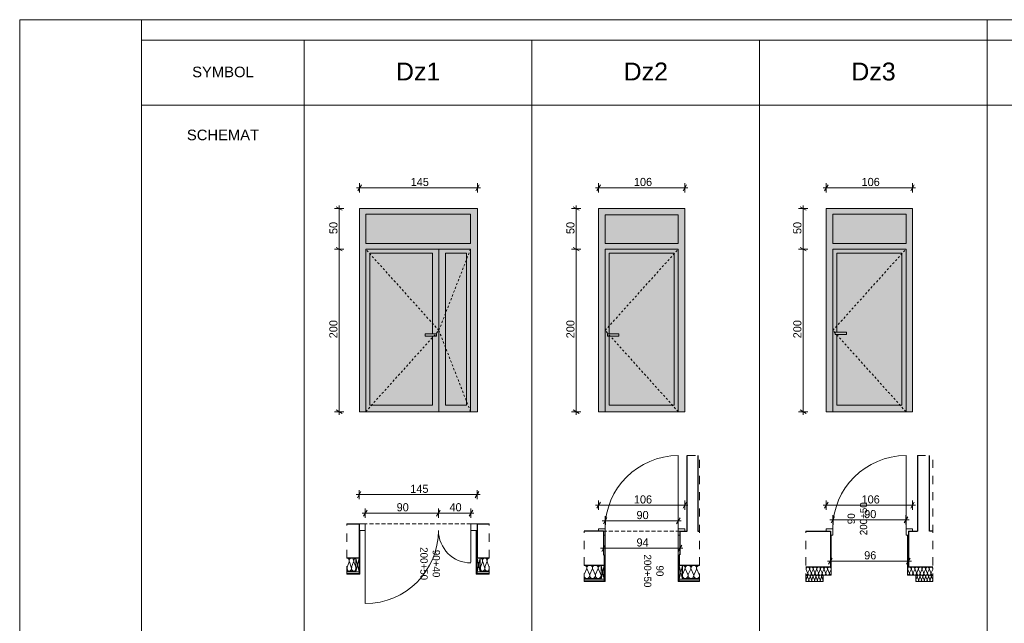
# Model space of a CAD drawing. Extents: x -11111 to 33789, y 5521 to 20371.
# Tile 3 of 4: x 12889 to 24998, y 12946 to 20371. Entities that reach past the tile are written whole.
import ezdxf

# ---------------------------------------------------------------- set-up
doc = ezdxf.new("R2010")
doc.units = 0
doc.header["$MEASUREMENT"] = 0
for name, pattern in [('Hidden Line', [50, 25, -25]), ('Krawędzie ukryte', [75, 50, -25]), ('Przerywana', [200, 100, -100])]:
    doc.linetypes.add(name, pattern=pattern)
for name, color, linetype, lineweight in [('Arch drzwi_Nr_Pióra__10', 134, 'Continuous', 18), ('Arch opisy okien_Nr_Pióra__1', 7, 'Continuous', 25), ('Arch opisy_Nr_Pióra__21', 7, 'Continuous', 13), ('ARCH TABELA_Nr_Pióra__21', 7, 'Continuous', 13), ('Arch wymiary_Nr_Pióra__5', 7, 'Continuous', 13), ('INWENT. DRZWI_Nr_Pióra__5', 7, 'Continuous', 13), ('INWENT.ŚCIANY_Nr_Pióra__1', 7, 'Continuous', 25), ('INWENT.ŚCIANY_Nr_Pióra__21', 7, 'Continuous', 13)]:
    doc.layers.add(name, color=color, linetype=linetype, lineweight=lineweight)
for name, color, linetype in [('Arch ocieplenie', 7, 'Continuous'), ('Arch wymiary', 7, 'Continuous'), ('Inwent Izolacje', 7, 'Continuous')]:
    doc.layers.add(name, color=color, linetype=linetype)
for name, color, linetype, lineweight, true_color in [('Arch ocieplenie_Nr_Pióra__44', 7, 'Continuous', 18, 0x029e21), ('Arch ocieplenie_Nr_Pióra__9', 7, 'Continuous', 13, 0x3dad99), ('Arch wykończenie_Nr_Pióra__3', 7, 'Continuous', 18, 0xff6600), ('Arch wykończenie_Nr_Pióra__9', 7, 'Continuous', 13, 0x3dad99), ('arch wypelnienia_Nr_Pióra__2', 7, 'Continuous', 13, 0x7f7f7f), ('Inwent Izolacje_Nr_Pióra__2', 7, 'Continuous', 13, 0x7f7f7f), ('INWENT OPISY_Nr_Pióra__9', 7, 'Continuous', 13, 0x3dad99), ('INWENT.ŚCIANY_Nr_Pióra__2', 7, 'Continuous', 13, 0x7f7f7f)]:
    doc.layers.add(name, color=color, linetype=linetype, lineweight=lineweight, true_color=true_color)
doc.styles.add('GENERATED_STYLE_1', font='txt')
doc.styles.add('GENERATED_STYLE_2', font='arial.ttf')
doc.styles.add('GENERATED_STYLE_3', font='arial.ttf')
doc.styles.add('GENERATED_STYLE_9', font='txt')
doc.dimstyles.new('GENERATED_STYLE__1', dxfattribs={"dimtxt": 100, "dimasz": 57, "dimexe": 0.18, "dimexo": 0, "dimgap": 0.09, "dimtad": 1, "dimdec": 0, "dimlfac": 0.1, "dimzin": 0, "dimdsep": 46, "dimtxsty": 'GENERATED_STYLE_1', "dimblk": 'ARROWHEAD_2', "dimblk1": 'ARROWHEAD_2', "dimblk2": 'ARROWHEAD_2', "dimcen": 0.09, "dimclrd": 7, "dimclre": 7, "dimclrt": 7, "dimadec": 0, "dimazin": 0, "dimtfac": 1, "dimtdec": 4, "dimtmove": 0, "dimatfit": 3, "dimfxl": 0, "dimtolj": 1, "dimtzin": 0, "dimarcsym": 0})
doc.dimstyles.new('GENERATED_STYLE__2', dxfattribs={"dimtxt": 100, "dimasz": 57, "dimexe": 0.18, "dimexo": 0, "dimgap": 0.09, "dimtad": 1, "dimtih": 1, "dimtoh": 1, "dimdec": 0, "dimlfac": 0.1, "dimzin": 0, "dimdsep": 46, "dimtxsty": 'GENERATED_STYLE_1', "dimblk": 'ARROWHEAD_2', "dimblk1": 'ARROWHEAD_2', "dimblk2": 'ARROWHEAD_2', "dimcen": 0.09, "dimclrd": 7, "dimclre": 7, "dimclrt": 7, "dimadec": 0, "dimazin": 0, "dimtfac": 1, "dimtdec": 4, "dimtmove": 0, "dimatfit": 3, "dimfxl": 0, "dimtolj": 1, "dimtzin": 0, "dimarcsym": 0})

# ---------------------------------------------------------------- blocks, each defined once
blk = doc.blocks.new('Izolacja cieplna 14_1', base_point=(18664, 13748))
at = {"layer": 'Arch ocieplenie_Nr_Pióra__44', "linetype": 'Continuous'}
for p, q in [((18579, 13701), (18556, 13636)), ((18607, 13636), (18584, 13701)), ((18634, 13701), (18611, 13636)), ((18662, 13636), (18639, 13701))]:
    blk.add_line(p, q, dxfattribs=at)
for centre, start_param, end_param in [((18554, 13714), 1.158004, 3.141593), ((18609, 13714), 1.158004, 5.125183), ((18664, 13714), 3.141593, 5.125182), ((18582, 13622), 4.299595, 8.266775), ((18637, 13622), 4.299595, 8.266775)]:
    blk.add_ellipse(centre, major_axis=(0, -34), ratio=0.80814, start_param=start_param, end_param=end_param, dxfattribs=at)
blk = doc.blocks.new('Izolacja cieplna 14_2', base_point=(21249, 13658))
at = {"layer": 'Arch ocieplenie_Nr_Pióra__44', "linetype": 'Continuous'}
for p, q in [((21071, 13611), (21042, 13546)), ((21106, 13546), (21077, 13611)), ((21141, 13611), (21112, 13546)), ((21176, 13546), (21147, 13611)), ((21211, 13611), (21182, 13546)), ((21246, 13546), (21217, 13611))]:
    blk.add_line(p, q, dxfattribs=at)
for centre, start_param, end_param in [((21039, 13624), 2.7288, 4.712389), ((21109, 13624), 2.7288, 6.695979), ((21179, 13624), 2.7288, 6.695979), ((21249, 13624), 4.712389, 6.695979), ((21074, 13532), 5.870392, 9.837571), ((21144, 13532), 5.870392, 9.837571), ((21214, 13532), 5.870392, 9.837571)]:
    blk.add_ellipse(centre, major_axis=(-35, 0), ratio=0.97225, start_param=start_param, end_param=end_param, dxfattribs=at)
blk = doc.blocks.new('Izolacja cieplna 14_3', base_point=(20039, 13658))
at = {"layer": 'Arch ocieplenie_Nr_Pióra__44', "linetype": 'Continuous'}
for p, q in [((19861, 13611), (19832, 13546)), ((19896, 13546), (19867, 13611)), ((19931, 13611), (19902, 13546)), ((19966, 13546), (19937, 13611)), ((20001, 13611), (19972, 13546)), ((20036, 13546), (20007, 13611))]:
    blk.add_line(p, q, dxfattribs=at)
for centre, start_param, end_param in [((19829, 13624), 2.7288, 4.712389), ((19899, 13624), 2.7288, 6.695979), ((19969, 13624), 2.7288, 6.695979), ((20039, 13624), 4.712389, 6.695979), ((19864, 13532), 5.870392, 9.837571), ((19934, 13532), 5.870392, 9.837571), ((20004, 13532), 5.870392, 9.837571)]:
    blk.add_ellipse(centre, major_axis=(-35, 0), ratio=0.97225, start_param=start_param, end_param=end_param, dxfattribs=at)
blk = doc.blocks.new('Izolacja cieplna 14_4', base_point=(23909, 13538))
at = {"layer": 'Arch ocieplenie_Nr_Pióra__9', "linetype": 'Continuous'}
for p, q in [((23911, 13482), (23925, 13515)), ((23928, 13515), (23943, 13482)), ((23946, 13482), (23960, 13515)), ((23963, 13515), (23978, 13482)), ((23981, 13482), (23995, 13515)), ((23998, 13515), (24013, 13482)), ((24016, 13482), (24030, 13515)), ((24033, 13515), (24048, 13482)), ((24051, 13482), (24065, 13515)), ((24068, 13515), (24083, 13482)), ((24086, 13482), (24100, 13515)), ((24103, 13515), (24118, 13482))]:
    blk.add_line(p, q, dxfattribs=at)
for centre, start_param, end_param in [((23927, 13475), 2.728799, 6.695979), ((23909, 13521), 5.870392, 7.853982), ((23944, 13521), 5.870392, 9.837571), ((23962, 13475), 2.728799, 6.695979), ((23979, 13521), 5.870392, 9.837571), ((23997, 13475), 2.728799, 6.695979), ((24014, 13521), 5.870392, 9.837571), ((24032, 13475), 2.728799, 6.695979), ((24049, 13521), 5.870392, 9.837571), ((24067, 13475), 2.728799, 6.695979), ((24084, 13521), 5.870392, 9.837571), ((24102, 13475), 2.728799, 6.695979), ((24119, 13521), 1.570796, 3.554385)]:
    blk.add_ellipse(centre, major_axis=(17.5, 0), ratio=0.972254, start_param=start_param, end_param=end_param, dxfattribs=at)
blk = doc.blocks.new('Izolacja cieplna 14_5', base_point=(22559, 13538))
at = {"layer": 'Arch ocieplenie_Nr_Pióra__9', "linetype": 'Continuous'}
for p, q in [((22561, 13482), (22575, 13515)), ((22578, 13515), (22593, 13482)), ((22596, 13482), (22610, 13515)), ((22613, 13515), (22628, 13482)), ((22631, 13482), (22645, 13515)), ((22648, 13515), (22663, 13482)), ((22666, 13482), (22680, 13515)), ((22683, 13515), (22698, 13482)), ((22701, 13482), (22715, 13515)), ((22718, 13515), (22733, 13482)), ((22736, 13482), (22750, 13515)), ((22753, 13515), (22768, 13482))]:
    blk.add_line(p, q, dxfattribs=at)
for centre, start_param, end_param in [((22577, 13475), 2.728799, 6.695979), ((22559, 13521), 5.870392, 7.853982), ((22594, 13521), 5.870392, 9.837571), ((22612, 13475), 2.728799, 6.695979), ((22629, 13521), 5.870392, 9.837571), ((22647, 13475), 2.728799, 6.695979), ((22664, 13521), 5.870392, 9.837571), ((22682, 13475), 2.728799, 6.695979), ((22699, 13521), 5.870392, 9.837571), ((22717, 13475), 2.728799, 6.695979), ((22734, 13521), 5.870392, 9.837571), ((22752, 13475), 2.728799, 6.695979), ((22769, 13521), 1.570796, 3.554385)]:
    blk.add_ellipse(centre, major_axis=(17.5, 0), ratio=0.972254, start_param=start_param, end_param=end_param, dxfattribs=at)
blk = doc.blocks.new('Izolacja cieplna 14_6', base_point=(17024, 13748))
at = {"layer": 'Arch ocieplenie_Nr_Pióra__44', "linetype": 'Continuous'}
for p, q in [((16939, 13701), (16916, 13636)), ((16967, 13636), (16944, 13701)), ((16994, 13701), (16971, 13636)), ((17022, 13636), (16999, 13701))]:
    blk.add_line(p, q, dxfattribs=at)
for centre, start_param, end_param in [((16914, 13714), 1.158004, 3.141593), ((16969, 13714), 1.158004, 5.125183), ((17024, 13714), 3.141593, 5.125182), ((16942, 13622), 4.299595, 8.266775), ((16997, 13622), 4.299595, 8.266775)]:
    blk.add_ellipse(centre, major_axis=(0, -34), ratio=0.80814, start_param=start_param, end_param=end_param, dxfattribs=at)
blk = doc.blocks.new('Izolacja cieplna 14_7', base_point=(22559, 13538))
at = {"layer": 'Inwent Izolacje_Nr_Pióra__2', "linetype": 'Continuous'}
for p, q in [((22561, 13609), (22579, 13568)), ((22583, 13568), (22602, 13609)), ((22605, 13609), (22624, 13568)), ((22627, 13568), (22646, 13609)), ((22650, 13609), (22668, 13568)), ((22672, 13568), (22690, 13609)), ((22694, 13609), (22712, 13568)), ((22716, 13568), (22734, 13609)), ((22738, 13609), (22757, 13568)), ((22760, 13568), (22779, 13609)), ((22782, 13609), (22801, 13568)), ((22805, 13568), (22823, 13609)), ((22827, 13609), (22845, 13568)), ((22849, 13568), (22867, 13609))]:
    blk.add_line(p, q, dxfattribs=at)
for centre, start_param, end_param in [((22581, 13617), 5.870392, 9.837571), ((22559, 13560), 4.712389, 6.695979), ((22603, 13560), 2.7288, 6.695979), ((22626, 13617), 5.870392, 9.837571), ((22648, 13560), 2.7288, 6.695979), ((22670, 13617), 5.870392, 9.837571), ((22692, 13560), 2.7288, 6.695979), ((22714, 13617), 5.870392, 9.837571), ((22736, 13560), 2.7288, 6.695979), ((22758, 13617), 5.870392, 9.837571), ((22781, 13560), 2.7288, 6.695979), ((22803, 13617), 5.870392, 9.837571), ((22825, 13560), 2.7288, 6.695979), ((22847, 13617), 5.870392, 9.837571), ((22869, 13560), 2.7288, 4.712389)]:
    blk.add_ellipse(centre, major_axis=(22.1, 0), ratio=0.960482, start_param=start_param, end_param=end_param, dxfattribs=at)
blk = doc.blocks.new('Izolacja cieplna 14_8', base_point=(23809, 13538))
at = {"layer": 'Inwent Izolacje_Nr_Pióra__2', "linetype": 'Continuous'}
for p, q in [((23811, 13609), (23829, 13568)), ((23833, 13568), (23852, 13609)), ((23855, 13609), (23874, 13568)), ((23877, 13568), (23896, 13609)), ((23900, 13609), (23918, 13568)), ((23922, 13568), (23940, 13609)), ((23944, 13609), (23962, 13568)), ((23966, 13568), (23984, 13609)), ((23988, 13609), (24007, 13568)), ((24010, 13568), (24029, 13609)), ((24032, 13609), (24051, 13568)), ((24055, 13568), (24073, 13609)), ((24077, 13609), (24095, 13568)), ((24099, 13568), (24117, 13609))]:
    blk.add_line(p, q, dxfattribs=at)
for centre, start_param, end_param in [((23831, 13617), 5.870392, 9.837571), ((23809, 13560), 4.712389, 6.695979), ((23853, 13560), 2.7288, 6.695979), ((23876, 13617), 5.870392, 9.837571), ((23898, 13560), 2.7288, 6.695979), ((23920, 13617), 5.870392, 9.837571), ((23942, 13560), 2.7288, 6.695979), ((23964, 13617), 5.870392, 9.837571), ((23986, 13560), 2.7288, 6.695979), ((24008, 13617), 5.870392, 9.837571), ((24031, 13560), 2.7288, 6.695979), ((24053, 13617), 5.870392, 9.837571), ((24075, 13560), 2.7288, 6.695979), ((24097, 13617), 5.870392, 9.837571), ((24119, 13560), 2.7288, 4.712389)]:
    blk.add_ellipse(centre, major_axis=(22.1, 0), ratio=0.960482, start_param=start_param, end_param=end_param, dxfattribs=at)
blk = doc.blocks.new('*D9')
at = {"layer": 'Arch wymiary_Nr_Pióra__5', "linetype": 'Continuous'}
for p, q in [((16780, 17570), (16855, 17527)), ((16874, 17548), (16761, 17548)), ((16818, 15548), (16818, 17548)), ((16874, 15548), (16761, 15548)), ((16780, 15570), (16855, 15527)), ((16818, 15512), (16818, 15548))]:
    blk.add_line(p, q, dxfattribs=at)
at = {"layer": 'Arch wymiary_Nr_Pióra__5', "char_height": 100, "attachment_point": 7, "rotation": 90, "style": 'GENERATED_STYLE_1'}
for s, insert in [('{50}', (16798, 17734)), ('{200}', (16798, 16452))]:
    blk.add_mtext(s, dxfattribs=dict(at, insert=insert))
blk = doc.blocks.new('ARROWHEAD_2')
at = {"color": 0, "linetype": 'Continuous', "lineweight": 0}
for p, q in [((0, 0), (-1, 0)), ((-0.38, -0.66), (0.38, 0.66))]:
    blk.add_line(p, q, dxfattribs=at)
blk = doc.blocks.new('*D11')
at = {"layer": 'Arch wymiary_Nr_Pióra__5', "linetype": 'Continuous'}
for p, q in [((16874, 18048), (16761, 18048)), ((16855, 18027), (16780, 18070)), ((16818, 18048), (16818, 18085)), ((16818, 17548), (16818, 18048)), ((16780, 17570), (16855, 17527)), ((16874, 17548), (16761, 17548))]:
    blk.add_line(p, q, dxfattribs=at)
at = {"layer": 'Arch wymiary_Nr_Pióra__5', "char_height": 100, "attachment_point": 7, "rotation": 90, "style": 'GENERATED_STYLE_1'}
for s, insert in [('{50}', (16798, 17734)), ('{200}', (16798, 16452))]:
    blk.add_mtext(s, dxfattribs=dict(at, insert=insert))
blk = doc.blocks.new('*D12')
at = {"layer": 'Arch wymiary_Nr_Pióra__5', "linetype": 'Continuous'}
for p, q in [((17032, 18303), (17069, 18303)), ((17091, 18340), (17047, 18265)), ((17069, 18246), (17069, 18359)), ((17069, 18303), (18519, 18303)), ((18497, 18265), (18541, 18340)), ((18519, 18246), (18519, 18359)), ((18519, 18303), (18556, 18303))]:
    blk.add_line(p, q, dxfattribs=at)
at = {"layer": 'Arch wymiary_Nr_Pióra__5', "insert": (17698, 18323), "char_height": 100, "attachment_point": 7, "style": 'GENERATED_STYLE_1'}
blk.add_mtext('{145}', dxfattribs=at)
blk = doc.blocks.new('*D13')
at = {"layer": 'Arch wymiary_Nr_Pióra__5', "linetype": 'Continuous'}
for p, q in [((17102, 14302), (17139, 14302)), ((17161, 14339), (17117, 14264)), ((17139, 14245), (17139, 14358)), ((17139, 14302), (18039, 14302)), ((18061, 14339), (18017, 14264)), ((18039, 14245), (18039, 14358))]:
    blk.add_line(p, q, dxfattribs=at)
at = {"layer": 'Arch wymiary_Nr_Pióra__5', "char_height": 100, "attachment_point": 7, "style": 'GENERATED_STYLE_1'}
for s, insert in [('{90}', (17525, 14322)), ('{40}', (18175, 14322))]:
    blk.add_mtext(s, dxfattribs=dict(at, insert=insert))
blk = doc.blocks.new('*D14')
at = {"layer": 'Arch wymiary_Nr_Pióra__5', "linetype": 'Continuous'}
for p, q in [((18061, 14339), (18017, 14264)), ((18039, 14245), (18039, 14358)), ((18039, 14302), (18439, 14302)), ((18417, 14264), (18461, 14339)), ((18439, 14245), (18439, 14358)), ((18439, 14302), (18476, 14302))]:
    blk.add_line(p, q, dxfattribs=at)
at = {"layer": 'Arch wymiary_Nr_Pióra__5', "char_height": 100, "attachment_point": 7, "style": 'GENERATED_STYLE_1'}
for s, insert in [('{90}', (17525, 14322)), ('{40}', (18175, 14322))]:
    blk.add_mtext(s, dxfattribs=dict(at, insert=insert))
blk = doc.blocks.new('*D15')
at = {"layer": 'Arch wymiary_Nr_Pióra__5', "linetype": 'Continuous'}
for p, q in [((17086, 14566), (17042, 14491)), ((17064, 14473), (17064, 14585)), ((18492, 14491), (18536, 14566)), ((18514, 14473), (18514, 14585)), ((17027, 14529), (17064, 14529)), ((17064, 14529), (18514, 14529)), ((18514, 14529), (18551, 14529))]:
    blk.add_line(p, q, dxfattribs=at)
at = {"layer": 'Arch wymiary_Nr_Pióra__5', "insert": (17693, 14549), "char_height": 100, "attachment_point": 7, "style": 'GENERATED_STYLE_1'}
blk.add_mtext('{145}', dxfattribs=at)
blk = doc.blocks.new('*D16')
at = {"layer": 'Arch wymiary_Nr_Pióra__5', "linetype": 'Continuous'}
for p, q in [((20032, 13869), (20069, 13869)), ((20091, 13906), (20047, 13831)), ((20069, 13813), (20069, 13925)), ((20069, 13869), (21009, 13869)), ((20987, 13831), (21031, 13906)), ((21009, 13813), (21009, 13925)), ((21009, 13869), (21046, 13869))]:
    blk.add_line(p, q, dxfattribs=at)
at = {"layer": 'Arch wymiary_Nr_Pióra__5', "insert": (20475, 13889), "char_height": 100, "attachment_point": 7, "style": 'GENERATED_STYLE_1'}
blk.add_mtext('{94}', dxfattribs=at)
blk = doc.blocks.new('*D17')
at = {"layer": 'Arch wymiary_Nr_Pióra__5', "linetype": 'Continuous'}
for p, q in [((20052, 14206), (20089, 14206)), ((20111, 14243), (20067, 14168)), ((20089, 14149), (20089, 14262)), ((20089, 14206), (20989, 14206)), ((20967, 14168), (21011, 14243)), ((20989, 14149), (20989, 14262)), ((20989, 14206), (21026, 14206))]:
    blk.add_line(p, q, dxfattribs=at)
at = {"layer": 'Arch wymiary_Nr_Pióra__5', "insert": (20475, 14226), "char_height": 100, "attachment_point": 7, "style": 'GENERATED_STYLE_1'}
blk.add_mtext('{90}', dxfattribs=at)
blk = doc.blocks.new('*D18')
at = {"layer": 'Arch wymiary_Nr_Pióra__5', "linetype": 'Continuous'}
for p, q in [((20031, 14436), (19987, 14361)), ((20009, 14342), (20009, 14455)), ((21047, 14361), (21091, 14436)), ((21069, 14342), (21069, 14455)), ((19972, 14398), (20009, 14398)), ((20009, 14398), (21069, 14398)), ((21069, 14398), (21106, 14398))]:
    blk.add_line(p, q, dxfattribs=at)
at = {"layer": 'Arch wymiary_Nr_Pióra__5', "insert": (20443, 14418), "char_height": 100, "attachment_point": 7, "style": 'GENERATED_STYLE_1'}
blk.add_mtext('{106}', dxfattribs=at)
blk = doc.blocks.new('*D19')
at = {"layer": 'Arch wymiary_Nr_Pióra__5', "linetype": 'Continuous'}
for p, q in [((19972, 18303), (20009, 18303)), ((20031, 18340), (19987, 18265)), ((20009, 18246), (20009, 18359)), ((20009, 18303), (21069, 18303)), ((21047, 18265), (21091, 18340)), ((21069, 18246), (21069, 18359)), ((21069, 18303), (21106, 18303))]:
    blk.add_line(p, q, dxfattribs=at)
at = {"layer": 'Arch wymiary_Nr_Pióra__5', "insert": (20443, 18323), "char_height": 100, "attachment_point": 7, "style": 'GENERATED_STYLE_1'}
blk.add_mtext('{106}', dxfattribs=at)
blk = doc.blocks.new('*D20')
at = {"layer": 'Arch wymiary_Nr_Pióra__5', "linetype": 'Continuous'}
for p, q in [((19696, 17570), (19771, 17527)), ((19789, 17548), (19677, 17548)), ((19733, 15548), (19733, 17548)), ((19789, 15548), (19677, 15548)), ((19696, 15570), (19771, 15527)), ((19733, 15512), (19733, 15548))]:
    blk.add_line(p, q, dxfattribs=at)
at = {"layer": 'Arch wymiary_Nr_Pióra__5', "char_height": 100, "attachment_point": 7, "rotation": 90, "style": 'GENERATED_STYLE_1'}
for s, insert in [('{50}', (19713, 17734)), ('{200}', (19713, 16452))]:
    blk.add_mtext(s, dxfattribs=dict(at, insert=insert))
blk = doc.blocks.new('*D21')
at = {"layer": 'Arch wymiary_Nr_Pióra__5', "linetype": 'Continuous'}
for p, q in [((19789, 18048), (19677, 18048)), ((19771, 18027), (19696, 18070)), ((19733, 18048), (19733, 18085)), ((19733, 17548), (19733, 18048)), ((19696, 17570), (19771, 17527)), ((19789, 17548), (19677, 17548))]:
    blk.add_line(p, q, dxfattribs=at)
at = {"layer": 'Arch wymiary_Nr_Pióra__5', "char_height": 100, "attachment_point": 7, "rotation": 90, "style": 'GENERATED_STYLE_1'}
for s, insert in [('{50}', (19713, 17734)), ('{200}', (19713, 16452))]:
    blk.add_mtext(s, dxfattribs=dict(at, insert=insert))
blk = doc.blocks.new('*D22')
at = {"layer": 'Arch wymiary_Nr_Pióra__5', "linetype": 'Continuous'}
for p, q in [((22831, 14436), (22787, 14361)), ((22809, 14342), (22809, 14455)), ((23847, 14361), (23891, 14436)), ((23869, 14342), (23869, 14455)), ((22772, 14398), (22809, 14398)), ((22809, 14398), (23869, 14398)), ((23869, 14398), (23906, 14398))]:
    blk.add_line(p, q, dxfattribs=at)
at = {"layer": 'Arch wymiary_Nr_Pióra__5', "insert": (23243, 14418), "char_height": 100, "attachment_point": 7, "style": 'GENERATED_STYLE_1'}
blk.add_mtext('{106}', dxfattribs=at)
blk = doc.blocks.new('*D23')
at = {"layer": 'Arch wymiary_Nr_Pióra__5', "linetype": 'Continuous'}
for p, q in [((22852, 14218), (22889, 14218)), ((22911, 14256), (22867, 14181)), ((22889, 14162), (22889, 14274)), ((22889, 14218), (23789, 14218)), ((23767, 14181), (23811, 14256)), ((23789, 14162), (23789, 14274)), ((23789, 14218), (23826, 14218))]:
    blk.add_line(p, q, dxfattribs=at)
at = {"layer": 'Arch wymiary_Nr_Pióra__5', "insert": (23275, 14238), "char_height": 100, "attachment_point": 7, "style": 'GENERATED_STYLE_1'}
blk.add_mtext('{90}', dxfattribs=at)
blk = doc.blocks.new('*D24')
at = {"layer": 'Arch wymiary_Nr_Pióra__5', "linetype": 'Continuous'}
for p, q in [((22822, 13711), (22859, 13711)), ((22881, 13749), (22837, 13674)), ((22859, 13655), (22859, 13767)), ((22859, 13711), (23819, 13711)), ((23797, 13674), (23841, 13749)), ((23819, 13655), (23819, 13767)), ((23819, 13711), (23856, 13711))]:
    blk.add_line(p, q, dxfattribs=at)
at = {"layer": 'Arch wymiary_Nr_Pióra__5', "insert": (23275, 13731), "char_height": 100, "attachment_point": 7, "style": 'GENERATED_STYLE_1'}
blk.add_mtext('{96}', dxfattribs=at)
blk = doc.blocks.new('*D25')
at = {"layer": 'Arch wymiary_Nr_Pióra__5', "linetype": 'Continuous'}
for p, q in [((22772, 18303), (22809, 18303)), ((22831, 18340), (22787, 18265)), ((22809, 18246), (22809, 18359)), ((22809, 18303), (23869, 18303)), ((23847, 18265), (23891, 18340)), ((23869, 18246), (23869, 18359)), ((23869, 18303), (23906, 18303))]:
    blk.add_line(p, q, dxfattribs=at)
at = {"layer": 'Arch wymiary_Nr_Pióra__5', "insert": (23243, 18323), "char_height": 100, "attachment_point": 7, "style": 'GENERATED_STYLE_1'}
blk.add_mtext('{106}', dxfattribs=at)
blk = doc.blocks.new('*D26')
at = {"layer": 'Arch wymiary_Nr_Pióra__5', "linetype": 'Continuous'}
for p, q in [((22487, 17570), (22562, 17527)), ((22581, 17548), (22468, 17548)), ((22524, 15548), (22524, 17548)), ((22581, 15548), (22468, 15548)), ((22487, 15570), (22562, 15527)), ((22524, 15512), (22524, 15548))]:
    blk.add_line(p, q, dxfattribs=at)
at = {"layer": 'Arch wymiary_Nr_Pióra__5', "char_height": 100, "attachment_point": 7, "rotation": 90, "style": 'GENERATED_STYLE_1'}
for s, insert in [('{50}', (22504, 17734)), ('{200}', (22504, 16452))]:
    blk.add_mtext(s, dxfattribs=dict(at, insert=insert))
blk = doc.blocks.new('*D27')
at = {"layer": 'Arch wymiary_Nr_Pióra__5', "linetype": 'Continuous'}
for p, q in [((22581, 18048), (22468, 18048)), ((22562, 18027), (22487, 18070)), ((22524, 18048), (22524, 18085)), ((22524, 17548), (22524, 18048)), ((22487, 17570), (22562, 17527)), ((22581, 17548), (22468, 17548))]:
    blk.add_line(p, q, dxfattribs=at)
at = {"layer": 'Arch wymiary_Nr_Pióra__5', "char_height": 100, "attachment_point": 7, "rotation": 90, "style": 'GENERATED_STYLE_1'}
for s, insert in [('{50}', (22504, 17734)), ('{200}', (22504, 16452))]:
    blk.add_mtext(s, dxfattribs=dict(at, insert=insert))

msp = doc.modelspace()

# ---------------------------------------------------------------- hatches: boundary and pattern name
at = {"layer": 'arch wypelnienia_Nr_Pióra__2', "linetype": 'Continuous'}
h = msp.add_hatch(color=256, dxfattribs=at)
h.paths.add_polyline_path([(17069.1, 15548.4), (18519.1, 15548.4), (18519.1, 18048.4), (17069.1, 18048.4)], flags=0)
h.paths.add_polyline_path([(18434.1, 17618.4), (17144.1, 17618.4), (17144.1, 17978.4), (18434.1, 17978.4)], flags=0)
h.paths.add_polyline_path([(17194.1, 17492.8), (17964.1, 17498.4), (17964.1, 16508.4), (17874.1, 16508.4), (17874.1, 16478.4), (17964.1, 16478.4), (17964.1, 15628.4), (17216.1, 15628.4), (17194.1, 15628.4)], flags=0)
h.paths.add_polyline_path([(18124.1, 15628.4), (18384.1, 15628.4), (18384.1, 17498.4), (18124.1, 17498.4)], flags=0)
h = msp.add_hatch(color=256, dxfattribs=at)
h.paths.add_polyline_path([(20009.1, 15548.4), (21069.1, 15548.4), (21069.1, 18048.4), (20009.1, 18048.4)], flags=0)
h.paths.add_polyline_path([(20089.1, 17618.4), (20089.1, 17968.4), (20989.1, 17968.4), (20989.1, 17618.4)], flags=0)
h.paths.add_polyline_path([(20939.1, 17498.4), (20939.1, 15628.4), (20925.1, 15628.4), (20139.1, 15628.4), (20139.1, 16478.4), (20259.1, 16478.4), (20259.1, 16508.4), (20139.1, 16508.4), (20139.1, 17498.4)], flags=0)
h = msp.add_hatch(color=256, dxfattribs=at)
h.paths.add_polyline_path([(23869.1, 18048.4), (22809.1, 18048.4), (22809.1, 15548.4), (23869.1, 15548.4)], flags=0)
h.paths.add_polyline_path([(23789.1, 17618.4), (22889.1, 17618.4), (22889.1, 17978.4), (23789.1, 17978.4)], flags=0)
h.paths.add_polyline_path([(22939.1, 16498.4), (23059.1, 16498.4), (23059.1, 16528.4), (22939.1, 16528.4), (22939.1, 17498.4), (23739.1, 17498.4), (23739.1, 15628.4), (22939.1, 15628.4)], flags=0)
at = {"layer": 'arch wypelnienia_Nr_Pióra__2', "linetype": 'Continuous', "lineweight": 0, "true_color": 0x1f1f1f}
for points in [[(18434.1, 17978.4), (17144.1, 17978.4), (17144.1, 17618.4), (18434.1, 17618.4)], [(20089.1, 17618.4), (20989.1, 17618.4), (20989.1, 17968.4), (20089.1, 17968.4)], [(23789.1, 17618.4), (23789.1, 17978.4), (22889.1, 17978.4), (22889.1, 17618.4)]]:
    msp.add_hatch(color=250, dxfattribs=at).paths.add_polyline_path(points, flags=0)
at = {"layer": 'arch wypelnienia_Nr_Pióra__2', "linetype": 'Continuous', "lineweight": 0, "true_color": 0x5f5f5f}
for points in [[(17964.1, 15628.4), (17194.1, 15628.4), (17194.1, 17498.4), (17964.1, 17498.4), (17964.1, 16508.4), (17874.1, 16508.4), (17874.1, 16478.4), (17964.1, 16478.4)], [(18124.1, 15628.4), (18384.1, 15628.4), (18384.1, 17498.4), (18124.1, 17498.4)], [(20139.1, 15628.4), (20939.1, 15628.4), (20939.1, 17498.4), (20139.1, 17498.4), (20139.1, 16508.4), (20259.1, 16508.4), (20259.1, 16478.4), (20139.1, 16478.4)], [(22939.1, 16601.5), (22939.1, 16528.4), (23059.1, 16528.4), (23059.1, 16498.4), (22939.1, 16498.4), (22939.1, 16475.3), (22939.1, 15628.4), (23739.1, 15628.4), (23739.1, 15641.5), (23739.1, 17485.3), (23739.1, 17498.4), (22939.1, 17498.4)]]:
    msp.add_hatch(color=251, dxfattribs=at).paths.add_polyline_path(points, flags=0)

# ---------------------------------------------------------------- linework, layer by layer
at = {"layer": 'Arch drzwi_Nr_Pióra__10', "linetype": 'Continuous'}
for p, q in [((20989.1, 14108.4), (20989.1, 15008.4)), ((23789.1, 14108.4), (23789.1, 15008.4)), ((17064.1, 14168.4), (17139.1, 14168.4)), ((17139.1, 14088.4), (17139.1, 14168.4)), ((18439.1, 14168.4), (18514.1, 14168.4)), ((18439.1, 14088.4), (18439.1, 14168.4)), ((17064.1, 14088.4), (17139.1, 14088.4)), ((17139.1, 14088.4), (17139.1, 13188.4)), ((18439.1, 14088.4), (18514.1, 14088.4)), ((18439.1, 13698.4), (18439.1, 14088.4)), ((20089.1, 14108.4), (20009.1, 14108.4)), ((20009.1, 14078.4), (20009.1, 14108.4)), ((20089.1, 14028.4), (20089.1, 14108.4)), ((21069.1, 14108.4), (20989.1, 14108.4)), ((20989.1, 14108.4), (20989.1, 14028.4)), ((21069.1, 14108.4), (21069.1, 14078.4)), ((22889.1, 14108.4), (22809.1, 14108.4)), ((22809.1, 14078.4), (22809.1, 14108.4)), ((22889.1, 14028.4), (22889.1, 14108.4)), ((23869.1, 14108.4), (23789.1, 14108.4)), ((23789.1, 14108.4), (23789.1, 14028.4)), ((23869.1, 14108.4), (23869.1, 14078.4)), ((20069.1, 14028.4), (20089.1, 14028.4)), ((20989.1, 14028.4), (21009.1, 14028.4)), ((22859.1, 14028.4), (22889.1, 14028.4)), ((23789.1, 14028.4), (23819.1, 14028.4))]:
    msp.add_line(p, q, dxfattribs=at)
for centre, radius, start, end in [((20989.1, 14108.4), 900, 90, 180), ((23789.1, 14108.4), 900, 90, 180), ((17139.1, 14088.4), 900, 270, 0), ((18439.1, 14088.4), 400, 180, 270)]:
    msp.add_arc(centre, radius, start, end, dxfattribs=at)
at = {"layer": 'Arch opisy_Nr_Pióra__21', "linetype": 'Continuous'}
for p, q in [((14389.1, 20120.6), (33539.1, 20120.6)), ((16389.1, 20120.6), (16389.1, 5770.6)), ((19189.1, 20120.6), (19189.1, 5770.6)), ((21989.1, 20120.6), (21989.1, 5770.6)), ((24789.1, 20120.6), (24789.1, 5770.6)), ((14389.1, 19320.6), (27589.1, 19320.6))]:
    msp.add_line(p, q, dxfattribs=at)
at = {"layer": 'ARCH TABELA_Nr_Pióra__21', "linetype": 'Continuous'}
for p, q in [((12889.1, 5520.6), (12889.1, 20370.6)), ((12889.1, 20370.6), (33789.1, 20370.6)), ((14389.1, 20120.6), (14389.1, 20370.6)), ((24789.1, 20120.6), (24789.1, 20370.6)), ((24789.1, 20120.6), (24789.1, 20370.6)), ((24789.1, 20120.6), (24789.1, 20370.6)), ((14389.1, 20120.6), (14389.1, 5770.6))]:
    msp.add_line(p, q, dxfattribs=at)
at = {"layer": 'Arch wykończenie_Nr_Pióra__3', "linetype": 'Continuous'}
for p, q in [((22869.1, 14028.4), (22869.1, 13538.4)), ((23809.1, 14028.4), (23809.1, 13538.4)), ((22559.1, 13458.4), (22769.1, 13458.4)), ((22769.1, 13538.4), (22769.1, 13458.4)), ((22769.1, 13538.4), (22869.1, 13538.4)), ((23809.1, 13538.4), (23909.1, 13538.4)), ((23909.1, 13538.4), (23909.1, 13458.4)), ((23909.1, 13458.4), (24119.1, 13458.4))]:
    msp.add_line(p, q, dxfattribs=at)
at = {"layer": 'Arch wykończenie_Nr_Pióra__9', "linetype": 'Continuous'}
for p, q in [((17074.1, 13548.4), (17074.1, 14088.4)), ((18504.1, 13548.4), (18504.1, 14088.4)), ((20089.1, 13458.4), (20089.1, 14028.4)), ((20989.1, 13458.4), (20989.1, 14028.4)), ((17024.1, 13578.4), (17024.1, 13748.4)), ((17024.1, 13748.4), (17064.1, 13748.4)), ((17064.1, 13748.4), (17024.1, 13578.4)), ((17024.1, 13748.4), (17064.1, 13578.4)), ((17064.1, 13556.4), (17064.1, 13748.4)), ((17064.1, 13748.4), (17064.1, 13578.4)), ((18554.1, 13748.4), (18514.1, 13748.4)), ((18514.1, 13748.4), (18514.1, 13578.4)), ((18514.1, 13748.4), (18554.1, 13578.4)), ((18554.1, 13748.4), (18514.1, 13578.4)), ((18554.1, 13578.4), (18554.1, 13748.4)), ((16914.1, 13588.4), (17024.1, 13588.4)), ((16914.1, 13578.4), (17064.1, 13578.4)), ((17064.1, 13578.4), (17024.1, 13578.4)), ((18514.1, 13556.4), (18514.1, 13578.4)), ((18514.1, 13578.4), (18554.1, 13578.4)), ((18664.1, 13578.4), (18514.1, 13578.4)), ((18664.1, 13588.4), (18554.1, 13588.4)), ((20039.1, 13488.4), (20039.1, 13658.4)), ((20039.1, 13658.4), (20079.1, 13658.4)), ((20079.1, 13658.4), (20039.1, 13488.4)), ((20039.1, 13658.4), (20079.1, 13488.4)), ((20079.1, 13466.4), (20079.1, 13658.4)), ((20079.1, 13658.4), (20079.1, 13488.4)), ((20999.1, 13466.4), (20999.1, 13658.4)), ((20999.1, 13488.4), (20999.1, 13658.4)), ((20999.1, 13658.4), (21039.1, 13658.4)), ((21039.1, 13658.4), (20999.1, 13488.4)), ((20999.1, 13658.4), (21039.1, 13488.4)), ((21039.1, 13658.4), (21039.1, 13488.4)), ((16914.1, 13556.4), (17064.1, 13556.4)), ((16914.1, 13548.4), (17074.1, 13548.4)), ((18664.1, 13548.4), (18504.1, 13548.4)), ((18664.1, 13556.4), (18514.1, 13556.4)), ((19829.1, 13498.4), (20039.1, 13498.4)), ((19989.1, 13488.4), (19829.1, 13488.4)), ((19829.1, 13488.4), (20079.1, 13488.4)), ((19829.1, 13466.4), (20079.1, 13466.4)), ((19829.1, 13458.4), (20089.1, 13458.4)), ((20079.1, 13488.4), (20039.1, 13488.4)), ((20989.1, 13458.4), (21249.1, 13458.4)), ((20999.1, 13488.4), (21249.1, 13488.4)), ((21039.1, 13488.4), (20999.1, 13488.4)), ((20999.1, 13466.4), (21249.1, 13466.4)), ((21039.1, 13498.4), (21249.1, 13498.4))]:
    msp.add_line(p, q, dxfattribs=at)
at = {"layer": 'INWENT. DRZWI_Nr_Pióra__5', "linetype": 'Continuous'}
for p, q in [((18434.1, 17978.4), (17144.1, 17978.4)), ((17144.1, 17978.4), (17144.1, 17618.4)), ((18434.1, 17978.4), (18434.1, 17618.4)), ((20089.1, 17968.4), (20989.1, 17968.4)), ((20089.1, 17968.4), (20089.1, 17618.4)), ((20989.1, 17968.4), (20989.1, 17618.4)), ((22889.1, 17978.4), (23789.1, 17978.4)), ((22889.1, 17978.4), (22889.1, 17618.4)), ((23789.1, 17978.4), (23789.1, 17618.4)), ((18434.1, 17618.4), (17144.1, 17618.4)), ((20089.1, 17618.4), (20989.1, 17618.4)), ((22889.1, 17618.4), (23789.1, 17618.4)), ((18434.1, 17548.4), (17144.1, 17548.4)), ((17144.1, 17548.4), (17144.1, 15548.4)), ((17194.1, 17498.4), (17194.1, 15628.4)), ((17964.1, 17498.4), (17194.1, 17498.4)), ((17964.1, 17498.4), (17964.1, 16508.4)), ((18044.1, 17548.4), (18044.1, 15548.4)), ((18384.1, 17498.4), (18124.1, 17498.4)), ((18124.1, 17498.4), (18124.1, 15628.4)), ((18384.1, 17498.4), (18384.1, 15628.4)), ((18434.1, 17548.4), (18434.1, 15548.4)), ((20089.1, 17548.4), (20989.1, 17548.4)), ((20089.1, 17548.4), (20089.1, 15548.4)), ((20139.1, 17498.4), (20139.1, 16508.4)), ((20139.1, 17498.4), (20939.1, 17498.4)), ((20939.1, 17498.4), (20939.1, 15628.4)), ((20989.1, 17548.4), (20989.1, 15548.4)), ((22889.1, 17548.4), (23789.1, 17548.4)), ((22889.1, 17548.4), (22889.1, 15548.4)), ((22939.1, 17498.4), (23739.1, 17498.4)), ((22939.1, 17498.4), (22939.1, 16528.4)), ((23739.1, 17498.4), (23739.1, 15628.4)), ((23789.1, 17548.4), (23789.1, 15548.4)), ((17874.1, 16508.4), (18014.1, 16508.4)), ((17874.1, 16478.4), (17874.1, 16508.4)), ((18014.1, 16478.4), (17874.1, 16478.4)), ((17964.1, 16478.4), (17964.1, 15628.4)), ((18014.1, 16508.4), (18014.1, 16478.4)), ((20119.1, 16508.4), (20119.1, 16478.4)), ((20259.1, 16508.4), (20119.1, 16508.4)), ((20119.1, 16478.4), (20259.1, 16478.4)), ((20139.1, 16478.4), (20139.1, 15628.4)), ((20259.1, 16478.4), (20259.1, 16508.4)), ((23059.1, 16528.4), (22919.1, 16528.4)), ((22919.1, 16528.4), (22919.1, 16498.4)), ((22919.1, 16498.4), (23059.1, 16498.4)), ((22939.1, 16498.4), (22939.1, 15628.4)), ((23059.1, 16498.4), (23059.1, 16528.4)), ((17964.1, 15628.4), (17194.1, 15628.4)), ((18384.1, 15628.4), (18124.1, 15628.4)), ((20139.1, 15628.4), (20939.1, 15628.4))]:
    msp.add_line(p, q, dxfattribs=at)
at = {"layer": 'INWENT. DRZWI_Nr_Pióra__5', "linetype": 'Hidden Line'}
for p, q in [((18044.1, 16548.4), (17144.1, 17548.4)), ((18044.1, 16548.4), (18434.1, 17548.4)), ((20089.1, 16548.4), (20989.1, 17548.4)), ((22889.1, 16548.4), (23789.1, 17548.4)), ((17144.1, 15548.4), (18044.1, 16548.4)), ((18434.1, 15548.4), (18044.1, 16548.4)), ((20989.1, 15548.4), (20089.1, 16548.4)), ((23789.1, 15548.4), (22889.1, 16548.4))]:
    msp.add_line(p, q, dxfattribs=at)
at = {"layer": 'INWENT.ŚCIANY_Nr_Pióra__1', "linetype": 'Continuous'}
for p, q in [((21099.1, 14078.4), (21099.1, 15008.4)), ((21229.1, 15008.4), (21229.1, 14078.4)), ((23929.1, 15008.4), (23929.1, 14078.4)), ((24079.1, 14078.4), (24079.1, 15008.4)), ((16914.1, 14168.4), (17064.1, 14168.4)), ((17064.1, 14168.4), (17064.1, 13748.4)), ((18514.1, 14168.4), (18514.1, 13748.4)), ((18514.1, 14168.4), (18664.1, 14168.4)), ((20069.1, 14078.4), (19829.1, 14078.4)), ((20069.1, 14078.4), (20069.1, 13788.4)), ((21009.1, 14078.4), (21009.1, 13788.4)), ((21009.1, 14078.4), (21099.1, 14078.4)), ((21229.1, 14078.4), (21249.1, 14078.4)), ((22559.1, 14078.4), (22859.1, 14078.4)), ((22859.1, 14078.4), (22859.1, 13638.4)), ((23819.1, 14078.4), (23819.1, 13638.4)), ((23819.1, 14078.4), (23929.1, 14078.4)), ((24119.1, 14078.4), (24079.1, 14078.4)), ((17064.1, 13748.4), (16914.1, 13748.4)), ((18664.1, 13748.4), (18514.1, 13748.4)), ((20069.1, 13788.4), (20079.1, 13788.4)), ((20079.1, 13788.4), (20079.1, 13658.4)), ((21009.1, 13788.4), (20999.1, 13788.4)), ((20999.1, 13788.4), (20999.1, 13658.4)), ((20079.1, 13658.4), (19829.1, 13658.4)), ((21249.1, 13658.4), (20999.1, 13658.4)), ((22559.1, 13638.4), (22859.1, 13638.4)), ((23819.1, 13638.4), (24119.1, 13638.4))]:
    msp.add_line(p, q, dxfattribs=at)
at = {"layer": 'INWENT.ŚCIANY_Nr_Pióra__2', "linetype": 'Krawędzie ukryte'}
for p, q in [((17064.1, 13748.4), (17064.1, 13648.4)), ((20079.1, 13498.4), (20079.1, 13658.4)), ((20999.1, 13658.4), (20999.1, 13558.4))]:
    msp.add_line(p, q, dxfattribs=at)
at = {"layer": 'INWENT.ŚCIANY_Nr_Pióra__2', "linetype": 'Continuous'}
for p, q in [((22559.1, 13538.4), (22769.1, 13538.4)), ((23909.1, 13538.4), (24119.1, 13538.4))]:
    msp.add_line(p, q, dxfattribs=at)
at = {"layer": 'INWENT.ŚCIANY_Nr_Pióra__21', "linetype": 'Continuous'}
for p, q in [((17069.1, 18048.4), (17069.1, 15548.4)), ((17069.1, 18048.4), (18519.1, 18048.4)), ((18519.1, 18048.4), (18519.1, 15548.4)), ((20009.1, 18048.4), (20009.1, 15548.4)), ((20009.1, 18048.4), (21069.1, 18048.4)), ((21069.1, 18048.4), (21069.1, 15548.4)), ((22809.1, 18048.4), (22809.1, 15548.4)), ((22809.1, 18048.4), (23869.1, 18048.4)), ((23869.1, 18048.4), (23869.1, 15548.4)), ((22939.1, 15628.4), (23739.1, 15628.4)), ((18519.1, 15548.4), (17069.1, 15548.4)), ((18434.1, 15548.4), (17144.1, 15548.4)), ((21069.1, 15548.4), (20009.1, 15548.4)), ((20989.1, 15548.4), (20089.1, 15548.4)), ((22809.1, 15548.4), (23869.1, 15548.4))]:
    msp.add_line(p, q, dxfattribs=at)
at = {"layer": 'INWENT.ŚCIANY_Nr_Pióra__21', "linetype": 'Przerywana'}
for p, q in [((21099.1, 15008.4), (21249.1, 15008.4)), ((21249.1, 13458.4), (21249.1, 15008.4)), ((23929.1, 15008.4), (24119.1, 15008.4)), ((24119.1, 13458.4), (24119.1, 15008.4)), ((16914.1, 13548.4), (16914.1, 14168.4)), ((18664.1, 13548.4), (18664.1, 14168.4)), ((19189.1, 14168.4), (19189.1, 13778.4)), ((19829.1, 13458.4), (19829.1, 14078.4)), ((22559.1, 13458.4), (22559.1, 14078.4))]:
    msp.add_line(p, q, dxfattribs=at)
at = {"layer": 'INWENT.ŚCIANY_Nr_Pióra__21', "linetype": 'Krawędzie ukryte'}
for p, q in [((18514.1, 14168.4), (17064.1, 14168.4)), ((21009.1, 14078.4), (20069.1, 14078.4))]:
    msp.add_line(p, q, dxfattribs=at)

# ---------------------------------------------------------------- block references
at = {"layer": 'Arch ocieplenie', "color": 104, "linetype": 'Continuous', "lineweight": 13, "true_color": 0x029e21}
for name, p in [('Izolacja cieplna 14_6', (17024.1, 13748.4)), ('Izolacja cieplna 14_1', (18664.1, 13748.4)), ('Izolacja cieplna 14_3', (20039.1, 13658.4)), ('Izolacja cieplna 14_2', (21249.1, 13658.4)), ('Izolacja cieplna 14_5', (22559.1, 13538.4)), ('Izolacja cieplna 14_4', (23909.1, 13538.4))]:
    msp.add_blockref(name, p, dxfattribs=at)
at = {"layer": 'Inwent Izolacje', "color": 104, "linetype": 'Continuous', "lineweight": 13, "true_color": 0x029e21}
for name, p in [('Izolacja cieplna 14_7', (22559.1, 13538.4)), ('Izolacja cieplna 14_8', (23809.1, 13538.4))]:
    msp.add_blockref(name, p, dxfattribs=at)

# ---------------------------------------------------------------- texts
at = {"layer": 'Arch opisy okien_Nr_Pióra__1', "linetype": 'Continuous', "attachment_point": 2}
for s, insert, char_height, style in [('{SYMBOL}', (15389.1, 19793.1), 130, 'GENERATED_STYLE_3'), ('{Dz1}', (17789.1, 19843.2), 220, 'GENERATED_STYLE_2'), ('{Dz2}', (20589.1, 19843.2), 220, 'GENERATED_STYLE_2'), ('{Dz3}', (23389.1, 19843.2), 220, 'GENERATED_STYLE_2'), ('{SCHEMAT}', (15389.1, 19018.1), 130, 'GENERATED_STYLE_3')]:
    msp.add_mtext(s, dxfattribs=dict(at, insert=insert, char_height=char_height, style=style))
at = {"layer": 'INWENT OPISY_Nr_Pióra__9', "linetype": 'Continuous', "char_height": 90, "width": 673.167, "attachment_point": 2, "line_spacing_factor": 1.007146, "style": 'GENERATED_STYLE_9'}
for s, insert, rotation in [('{90\\P200+50}', (23070.4, 14231.8), 90), ('{90+40\\P200+50}', (18057.7, 13680), 270), ('{90\\P200+50}', (20807.7, 13590), 270)]:
    msp.add_mtext(s, dxfattribs=dict(at, insert=insert, rotation=rotation))

# ---------------------------------------------------------------- dimensions: what is measured, and where the dimension line sits
at = {"layer": 'Arch wymiary', "linetype": 'Continuous'}
for base, p1, p2, picture, middle in [((17069.1, 18302.6), (17069.1, 18048.4), (18519.1, 18048.4), '*D12', (17811.9, 18372.6)), ((20009.1, 18302.6), (20009.1, 18048.4), (21069.1, 18048.4), '*D19', (20556.9, 18372.6)), ((22809.1, 18302.6), (22809.1, 18048.4), (23869.1, 18048.4), '*D25', (23356.9, 18372.6)), ((17064.1, 14528.8), (17064.1, 14168.4), (18514.1, 14168.4), '*D15', (17806.9, 14598.8)), ((20009.1, 14398.3), (20009.1, 14108.4), (21069.1, 14108.4), '*D18', (20556.9, 14468.3)), ((22809.1, 14398.3), (22809.1, 14108.4), (23869.1, 14108.4), '*D22', (23356.9, 14468.3)), ((17139.1, 14301.6), (17139.1, 14088.4), (18039.1, 14088.4), '*D13', (17601, 14371.6)), ((17139.1, 14301.6), (18039.1, 14088.4), (18439.1, 14168.4), '*D14', (18251, 14371.6)), ((20089.1, 14205.6), (20089.1, 14108.4), (20989.1, 14108.4), '*D17', (20551, 14275.6)), ((22889.1, 14218.1), (22889.1, 14108.4), (23789.1, 14108.4), '*D23', (23351, 14288.1)), ((20069.1, 13868.9), (20069.1, 14078.4), (21009.1, 14078.4), '*D16', (20551, 13938.9)), ((22859.1, 13711.2), (22859.1, 13825.6), (23819.1, 13827.5), '*D24', (23351, 13781.2))]:
    dim = msp.add_linear_dim(base=base, p1=p1, p2=p2, dimstyle='GENERATED_STYLE__2', dxfattribs=at)
    dim.commit()
    dim.dimension.update_dxf_attribs({"geometry": picture, "text_midpoint": middle})
for base, p1, p2, picture, middle in [((16817.7, 15548.4), (17144.1, 17548.4), (17069.1, 18048.4), '*D11', (16747.7, 17810.3)), ((19733, 15548.4), (20089.1, 17548.4), (20009.1, 18048.4), '*D21', (19663, 17810.3)), ((22524.4, 15548.4), (22889.1, 17548.4), (22809.1, 18048.4), '*D27', (22454.4, 17810.3)), ((16817.7, 15548.4), (17069.1, 15548.4), (17144.1, 17548.4), '*D9', (16747.7, 16566.2)), ((19733, 15548.4), (20009.1, 15548.4), (20089.1, 17548.4), '*D20', (19663, 16566.2)), ((22524.4, 15548.4), (22809.1, 15548.4), (22889.1, 17548.4), '*D26', (22454.4, 16566.2))]:
    dim = msp.add_linear_dim(base=base, p1=p1, p2=p2, angle=90, dimstyle='GENERATED_STYLE__1', dxfattribs=at)
    dim.commit()
    dim.dimension.update_dxf_attribs({"geometry": picture, "text_midpoint": middle})

doc.saveas('drawing.dxf')
